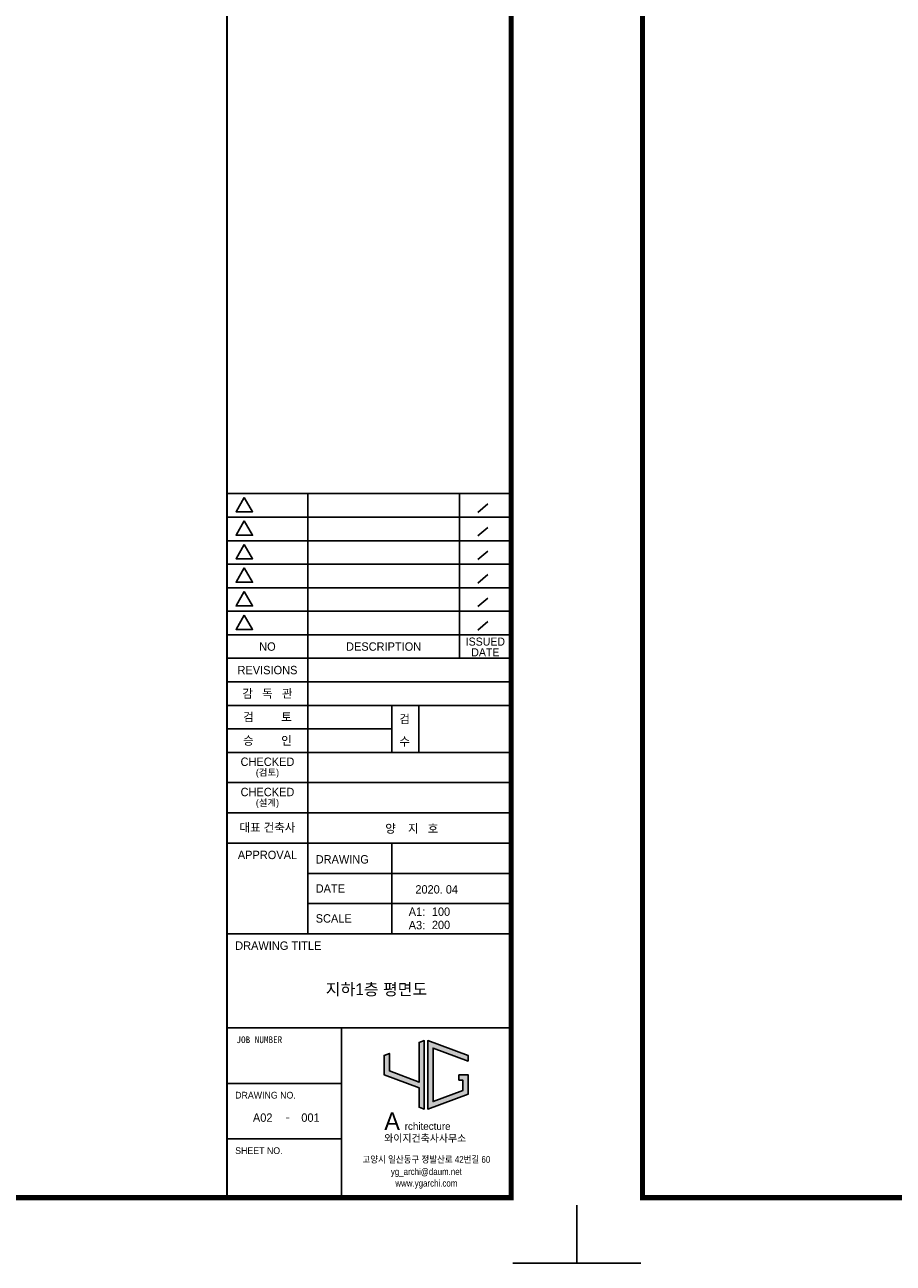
# Model space of a CAD drawing. Header units: millimetres. Extents: x 3445018 to 4174071, y -6064565 to -5122887.
# Tile 146 of 192: x 3737156 to 3762977, y -5256172 to -5219319. Entities that reach past the tile are written whole.
import ezdxf
from ezdxf.enums import TextEntityAlignment as Align

# ---------------------------------------------------------------- set-up
doc = ezdxf.new("R2010")
doc.units = ezdxf.units.MM
doc.header["$MEASUREMENT"] = 0
doc.layers.get('0').update_dxf_attribs({"linetype": 'CONTINUOUS'})
for name, color, linetype in [('0-TEX(타이틀)', 2, 'CONTINUOUS'), ('3', 3, 'CONTINUOUS'), ('A_GE_FORM', 7, 'CONTINUOUS'), ('A_GE_TEXT', 3, 'CONTINUOUS')]:
    doc.layers.add(name, color=color, linetype=linetype)
doc.styles.add('굴림', font='txt')
doc.styles.add('나눔고딕', font='txt')
doc.styles.add('돋움', font='txt')
doc.styles.add('스타일1', font='HYWULM.TTF')

# ---------------------------------------------------------------- blocks, each defined once
blk = doc.blocks.new('werwwerw')
at = {"true_color": 0xf50000}
h = blk.add_hatch(color=1, dxfattribs=at)
h.dxf.hatch_style = 1
h.paths.add_polyline_path([(1770.34, 1804.71), (1770.34, 1809.72), (1768.84, 1809.16), (1768.84, 1803.61), (1778.84, 1799.9), (1778.84, 1794.35), (1780.34, 1793.79), (1780.34, 1813.42), (1778.84, 1812.87), (1778.84, 1801.5)])
h.paths.add_polyline_path([(1782.84, 1811.27), (1792.84, 1807.56), (1792.84, 1809.16), (1781.34, 1813.42), (1781.34, 1793.79), (1792.84, 1798.05), (1792.84, 1803.61), (1790.24, 1803.61), (1790.24, 1802.11), (1791.34, 1802.11), (1791.34, 1799.09), (1782.84, 1795.95)])
at = {"color": 1, "true_color": 0xf50000}
for points in [[(1770.34, 1809.72), (1768.84, 1809.16), (1768.84, 1803.61), (1778.84, 1799.9), (1778.84, 1794.35), (1780.34, 1793.79), (1780.34, 1813.42), (1778.84, 1812.87), (1778.84, 1801.5), (1770.34, 1804.71), (1770.34, 1809.72), (1768.84, 1809.16)], [(1790.24, 1803.61), (1792.84, 1803.61), (1792.84, 1798.05), (1781.34, 1793.79), (1781.34, 1813.42), (1792.84, 1809.16), (1792.84, 1807.56), (1782.84, 1811.27), (1782.84, 1795.95), (1791.34, 1799.09), (1791.34, 1802.11), (1790.24, 1802.11), (1790.24, 1802.11), (1790.24, 1803.61)]]:
    blk.add_lwpolyline(points, dxfattribs=at)
at = {"color": 1, "true_color": 0xf50000, "insert": (1768.9, 1792.85), "char_height": 5, "attachment_point": 1}
blk.add_mtext_dynamic_manual_height_columns('{\\fBroadway|b0|i0|c0|p82;A}', width=3.0726, gutter_width=12.5, heights=[0], dxfattribs=at)
at = {"insert": (1774.73, 1789.95), "char_height": 2.1, "attachment_point": 1}
blk.add_mtext_dynamic_manual_height_columns('{\\fBroadway|b0|i0|c0|p82;rchitecture}', width=17.5999, gutter_width=12.5, heights=[0], dxfattribs=at)
blk = doc.blocks.new('sheet _서영')
at = {"layer": 'A_GE_FORM', "color": 161}
for p, q in [((-361952.99, -1058829.43), (-361868.89, -1058829.43)), ((-361928.99, -1058960.43), (-361928.99, -1058829.43)), ((-361883.91, -1058878.43), (-361883.91, -1058829.43)), ((-361875.5, -1058832.51), (-361878.46, -1058835.03)), ((-361952.99, -1058836.43), (-361868.89, -1058836.43)), ((-361875.5, -1058839.51), (-361878.46, -1058842.03)), ((-361952.99, -1058843.43), (-361868.89, -1058843.43)), ((-361875.5, -1058846.51), (-361878.46, -1058849.03)), ((-361952.99, -1058850.43), (-361868.89, -1058850.43)), ((-361875.5, -1058853.51), (-361878.46, -1058856.03)), ((-361952.99, -1058857.43), (-361868.89, -1058857.43)), ((-361875.5, -1058860.51), (-361878.46, -1058863.03)), ((-361952.99, -1058864.43), (-361868.89, -1058864.43)), ((-361875.5, -1058867.51), (-361878.46, -1058870.03)), ((-361952.99, -1058871.43), (-361868.89, -1058871.43)), ((-361952.99, -1058878.43), (-361868.49, -1058878.43)), ((-361952.99, -1058885.43), (-361868.49, -1058885.43)), ((-361952.99, -1058892.43), (-361868.49, -1058892.43)), ((-361903.99, -1058906.43), (-361903.99, -1058892.43)), ((-361895.99, -1058906.43), (-361895.99, -1058892.43)), ((-361952.99, -1058899.43), (-361903.99, -1058899.43)), ((-361952.99, -1058906.43), (-361868.49, -1058906.43)), ((-361952.99, -1058915.43), (-361868.49, -1058915.43)), ((-361952.99, -1058924.43), (-361868.49, -1058924.43)), ((-361952.99, -1058933.43), (-361868.49, -1058933.43)), ((-361903.99, -1058960.43), (-361903.99, -1058933.43)), ((-361928.99, -1058942.43), (-361868.49, -1058942.43)), ((-361928.99, -1058951.43), (-361868.49, -1058951.43)), ((-361952.99, -1058960.43), (-361868.49, -1058960.43)), ((-361952.99, -1058988.43), (-361868.49, -1058988.43)), ((-361918.99, -1059038.93), (-361918.99, -1058988.43)), ((-361952.99, -1059004.93), (-361918.99, -1059004.93)), ((-361952.99, -1059021.43), (-361918.99, -1059021.43))]:
    blk.add_line(p, q, dxfattribs=at)
at = {"layer": 'A_GE_FORM'}
for p, q in [((-362689.99, -1059041.18), (-362689.99, -1059058.43)), ((-362689.99, -1059041.18), (-362689.99, -1059058.43)), ((-361848.99, -1059041.18), (-361848.99, -1059058.43)), ((-362689.99, -1059058.43), (-362670.99, -1059058.43)), ((-361848.99, -1059058.43), (-361867.99, -1059058.43))]:
    blk.add_line(p, q, dxfattribs=at)
at = {"layer": 'A_GE_FORM', "const_width": 1.5}
blk.add_lwpolyline([(-361868.49, -1059038.93), (-362670.49, -1059038.93), (-362670.49, -1058483.93), (-361868.49, -1058483.93)], close=True, dxfattribs=at)
at = {"layer": 'A_GE_FORM', "const_width": 0.6}
blk.add_lwpolyline([(-361952.99, -1059038.93), (-361952.99, -1058483.93)], dxfattribs=at)
at = {"layer": 'A_GE_FORM', "color": 7}
for points in [[(-361947.88, -1058830.55), (-361950.34, -1058834.82), (-361945.41, -1058834.82)], [(-361947.88, -1058837.55), (-361950.34, -1058841.82), (-361945.41, -1058841.82)], [(-361947.88, -1058844.55), (-361950.34, -1058848.82), (-361945.41, -1058848.82)], [(-361947.88, -1058851.55), (-361950.34, -1058855.82), (-361945.41, -1058855.82)], [(-361947.88, -1058858.55), (-361950.34, -1058862.82), (-361945.41, -1058862.82)], [(-361947.88, -1058865.55), (-361950.34, -1058869.82), (-361945.41, -1058869.82)]]:
    blk.add_lwpolyline(points, close=True, dxfattribs=at)
at = {"xscale": 1.04, "yscale": 1.04, "zscale": 1.04}
blk.add_blockref('werwwerw', (-363745.9, -1060878.12), dxfattribs=at)
at = {"insert": (-361906.28, -1059020.17), "char_height": 2.16, "attachment_point": 1, "line_spacing_factor": 0.9, "style": '스타일1'}
blk.add_mtext_dynamic_manual_height_columns('{\\f이사만루체 Medium|b0|i0|c129|p2;와이지건축사사무소}', width=30.417, gutter_width=10, heights=[0], dxfattribs=at)
at = {"layer": 'A_GE_TEXT'}
for s, height, style, p in [('NO', 2.5, '돋움', (-361940.99, -1058874.93)), ('DESCRIPTION', 2.5, '돋움', (-361906.45, -1058874.93)), ('ISSUED', 2.4, '돋움', (-361876.2, -1058873.45)), ('DATE', 2.4, '돋움', (-361876.2, -1058876.65)), ('REVISIONS', 2.5, '돋움', (-361940.99, -1058881.93)), ('감   독   관', 2.5, '돋움', (-361940.99, -1058888.93)), ('검         토', 2.5, '돋움', (-361940.99, -1058895.93)), ('승         인', 2.5, '돋움', (-361940.99, -1058902.93)), ('CHECKED', 2.5, '돋움', (-361940.99, -1058909.21)), ('(검토)', 2, '돋움', (-361940.99, -1058912.39)), ('CHECKED', 2.5, '돋움', (-361940.99, -1058918.21)), ('(설계)', 2, '돋움', (-361940.99, -1058921.39)), ('대표 건축사', 2.5, '돋움', (-361940.99, -1058928.78)), ('APPROVAL', 2.5, '돋움', (-361940.99, -1058936.93)), ('-', 2.5, '나눔고딕', (-361934.99, -1059014.93))]:
    blk.add_text(s, height=height, dxfattribs=dict(at, style=style)).set_placement(p, align=Align.MIDDLE_CENTER)
at = {"layer": 'A_GE_TEXT', "style": '돋움'}
for s, p in [('검', (-361901.77, -1058897.75)), ('수', (-361901.77, -1058904.47))]:
    blk.add_text(s, height=2.5, dxfattribs=at).set_placement(p)
at = {"layer": 'A_GE_TEXT'}
for s, height, style, p in [('DRAWING', 2.5, '돋움', (-361926.65, -1058938.25)), ('DATE', 2.5, '돋움', (-361926.65, -1058946.92)), ('SCALE', 2.5, '돋움', (-361926.65, -1058955.83)), ('A1:', 2.5, '돋움', (-361898.99, -1058953.83)), ('A3:', 2.5, '돋움', (-361898.99, -1058957.83)), ('DRAWING TITLE', 2.5, '돋움', (-361950.58, -1058963.93)), ('JOB NUMBER', 2, '나눔고딕', (-361950.2, -1058991.93)), ('DRAWING NO.', 2, '돋움', (-361950.59, -1059008.43)), ('SHEET NO.', 2, '돋움', (-361950.59, -1059024.93))]:
    blk.add_text(s, height=height, dxfattribs=dict(at, style=style)).set_placement(p, align=Align.MIDDLE_LEFT)
at = {"layer": 'A_GE_TEXT', "style": '돋움', "width": 0.9}
for s, p in [('고양시 일산동구 정발산로 42번길 60', (-361893.74, -1059027.54)), ('yg_archi@daum.net', (-361893.74, -1059031.18)), ('www.ygarchi.com', (-361893.74, -1059034.62))]:
    blk.add_text(s, height=2, dxfattribs=at).set_placement(p, align=Align.MIDDLE_CENTER)

msp = doc.modelspace()

# ---------------------------------------------------------------- block references
at = {"layer": '3', "xscale": 100, "yscale": 100, "zscale": 100}
for p in [(39938470.4, 100649671.693), (40022570.4, 100649671.693)]:
    msp.add_blockref('sheet _서영', p, dxfattribs=at)

# ---------------------------------------------------------------- texts
at = {"layer": '0-TEX(타이틀)', "style": '굴림'}
for s, height, p in [('양    지   호', 250, (3749450.838, -5243239.809)), ('2020. 04', 248.6667, (3750036.865, -5245046.974)), ('100', 248.6667, (3749802.865, -5245710.191)), ('200', 248.6667, (3749802.865, -5246104.388)), ('A02', 250, (3744520.684, -5251838.778)), ('001', 250, (3745924.204, -5251838.778))]:
    msp.add_text(s, height=height, dxfattribs=at).set_placement(p, align=Align.MIDDLE_RIGHT)
msp.add_text('지하1층 평면도', height=350, dxfattribs=at).set_placement((3747614.39, -5248019.296), align=Align.MIDDLE_CENTER)

doc.saveas('drawing.dxf')
